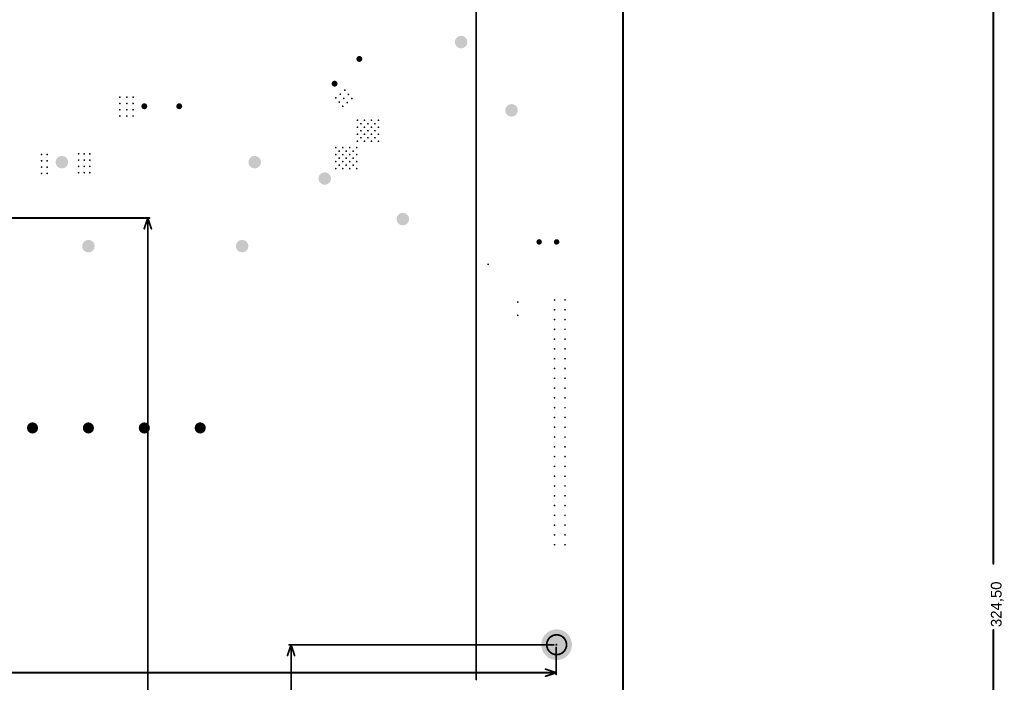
# Model space of a CAD drawing. Header units: inches. Extents: x -0.1 to 14.1, y -0.4 to 13.9.
# Tile 15 of 16: x 8.6 to 14.1, y 5.9 to 9.6. Entities that reach past the tile are written whole.
import ezdxf

# ---------------------------------------------------------------- set-up
doc = ezdxf.new("R2010")
doc.units = ezdxf.units.IN
doc.header["$MEASUREMENT"] = 0
for name, color, linetype in [('Mechanical32', 56, 'Continuous'), ('PadHoleLayer', 156, 'Continuous'), ('ViaHoleLayer', 16, 'Continuous')]:
    doc.layers.add(name, color=color, linetype=linetype)
doc.styles.add('Arial', font='txt', dxfattribs={"height": 0.2})

# ---------------------------------------------------------------- blocks, each defined once
blk = doc.blocks.new('FP_FTR_K3AB012W_WG_PTH_RELAY_30MM1_15MM7_MFG_52')
at = {"layer": 'PadHoleLayer'}
h = blk.add_hatch(color=156, dxfattribs=at)
edge = h.paths.add_edge_path()
edge.add_arc((-0.4724, 0.2264), 0.0354, 0, 360)
h = blk.add_hatch(color=156, dxfattribs=at)
edge = h.paths.add_edge_path()
edge.add_arc((0.3937, 0.2264), 0.0354, 0, 360)
h = blk.add_hatch(color=156, dxfattribs=at)
edge = h.paths.add_edge_path()
edge.add_arc((-0.5433, -0.2461), 0.0354, 0, 360)
h = blk.add_hatch(color=156, dxfattribs=at)
edge = h.paths.add_edge_path()
edge.add_arc((0.5433, -0.2461), 0.0354, 0, 360)
blk = doc.blocks.new('FP_FTR_K3AB012W_WG_PTH_RELAY_30MM1_15MM7_MFG_53')
at = {"layer": 'PadHoleLayer'}
h = blk.add_hatch(color=156, dxfattribs=at)
edge = h.paths.add_edge_path()
edge.add_arc((-0.4724, 0.2264), 0.0354, 0, 360)
h = blk.add_hatch(color=156, dxfattribs=at)
edge = h.paths.add_edge_path()
edge.add_arc((0.3937, 0.2264), 0.0354, 0, 360)
h = blk.add_hatch(color=156, dxfattribs=at)
edge = h.paths.add_edge_path()
edge.add_arc((-0.5433, -0.2461), 0.0354, 0, 360)
h = blk.add_hatch(color=156, dxfattribs=at)
edge = h.paths.add_edge_path()
edge.add_arc((0.5433, -0.2461), 0.0354, 0, 360)
blk = doc.blocks.new('FP_B181179_V0_D6938_PTH8_MFG_539')
at = {"layer": 'PadHoleLayer'}
h = blk.add_hatch(color=156, dxfattribs=at)
edge = h.paths.add_edge_path()
edge.add_arc((-0.8661, 0.4724), 0.0315, 0, 360)
h = blk.add_hatch(color=156, dxfattribs=at)
edge = h.paths.add_edge_path()
edge.add_arc((0.8661, 0.4724), 0.0315, 0, 360)
h = blk.add_hatch(color=156, dxfattribs=at)
edge = h.paths.add_edge_path()
edge.add_arc((-0.8661, 0.1575), 0.0315, 0, 360)
h = blk.add_hatch(color=156, dxfattribs=at)
edge = h.paths.add_edge_path()
edge.add_arc((0.8661, 0.1575), 0.0315, 0, 360)
h = blk.add_hatch(color=156, dxfattribs=at)
edge = h.paths.add_edge_path()
edge.add_arc((-0.8661, -0.1575), 0.0315, 0, 360)
h = blk.add_hatch(color=156, dxfattribs=at)
edge = h.paths.add_edge_path()
edge.add_arc((0.8661, -0.1575), 0.0315, 0, 360)
h = blk.add_hatch(color=156, dxfattribs=at)
edge = h.paths.add_edge_path()
edge.add_arc((-0.8661, -0.4724), 0.0315, 0, 360)
h = blk.add_hatch(color=156, dxfattribs=at)
edge = h.paths.add_edge_path()
edge.add_arc((0.8661, -0.4724), 0.0315, 0, 360)
blk = doc.blocks.new('FP_9774030960R_SPACER_MFG_B_799')
at = {"layer": 'PadHoleLayer'}
h = blk.add_hatch(color=156, dxfattribs=at)
edge = h.paths.add_edge_path()
edge.add_arc((0, 0), 0.0866, 0, 360)
blk = doc.blocks.new('FP_PTCEL13R600LBE_RADIAL_MFG_946')
at = {"layer": 'PadHoleLayer'}
h = blk.add_hatch(color=156, dxfattribs=at)
edge = h.paths.add_edge_path()
edge.add_arc((-0.0984, 0), 0.0167, 0, 360)
h = blk.add_hatch(color=156, dxfattribs=at)
edge = h.paths.add_edge_path()
edge.add_arc((0.0984, 0), 0.0167, 0, 360)
blk = doc.blocks.new('FP_PTCEL13R600LBE_RADIAL_MFG_947')
at = {"layer": 'PadHoleLayer'}
h = blk.add_hatch(color=156, dxfattribs=at)
edge = h.paths.add_edge_path()
edge.add_arc((-0.0984, 0), 0.0167, 0, 360)
h = blk.add_hatch(color=156, dxfattribs=at)
edge = h.paths.add_edge_path()
edge.add_arc((0.0984, 0), 0.0167, 0, 360)
blk = doc.blocks.new('FM_630_1120_1144')
at = {"layer": 'PadHoleLayer'}
h = blk.add_hatch(color=156, dxfattribs=at)
edge = h.paths.add_edge_path()
edge.add_arc((-0.0492, 0), 0.0155, 0, 360)
h = blk.add_hatch(color=156, dxfattribs=at)
edge = h.paths.add_edge_path()
edge.add_arc((0.0492, 0), 0.0155, 0, 360)

msp = doc.modelspace()

# ---------------------------------------------------------------- hatches: boundary and pattern name
at = {"layer": 'ViaHoleLayer'}
h = msp.add_hatch(color=16, dxfattribs=at)
edge = h.paths.add_edge_path()
edge.add_arc((10.4213, 9.2244), 0.005, 0, 360)
h = msp.add_hatch(color=16, dxfattribs=at)
edge = h.paths.add_edge_path()
edge.add_arc((9.1535, 9.185), 0.005, 0, 360)
h = msp.add_hatch(color=16, dxfattribs=at)
edge = h.paths.add_edge_path()
edge.add_arc((9.1535, 9.1496), 0.005, 0, 360)
h = msp.add_hatch(color=16, dxfattribs=at)
edge = h.paths.add_edge_path()
edge.add_arc((9.1929, 9.185), 0.005, 0, 360)
h = msp.add_hatch(color=16, dxfattribs=at)
edge = h.paths.add_edge_path()
edge.add_arc((9.1929, 9.1496), 0.005, 0, 360)
h = msp.add_hatch(color=16, dxfattribs=at)
edge = h.paths.add_edge_path()
edge.add_arc((9.2283, 9.185), 0.005, 0, 360)
h = msp.add_hatch(color=16, dxfattribs=at)
edge = h.paths.add_edge_path()
edge.add_arc((9.2283, 9.1496), 0.005, 0, 360)
h = msp.add_hatch(color=16, dxfattribs=at)
edge = h.paths.add_edge_path()
edge.add_arc((10.3701, 9.1811), 0.005, 0, 360)
h = msp.add_hatch(color=16, dxfattribs=at)
edge = h.paths.add_edge_path()
edge.add_arc((10.3898, 9.1575), 0.005, 0, 360)
h = msp.add_hatch(color=16, dxfattribs=at)
edge = h.paths.add_edge_path()
edge.add_arc((10.3952, 9.2015), 0.005, 0, 360)
h = msp.add_hatch(color=16, dxfattribs=at)
edge = h.paths.add_edge_path()
edge.add_arc((10.4149, 9.1779), 0.005, 0, 360)
h = msp.add_hatch(color=16, dxfattribs=at)
edge = h.paths.add_edge_path()
edge.add_arc((10.4346, 9.1543), 0.005, 0, 360)
h = msp.add_hatch(color=16, dxfattribs=at)
edge = h.paths.add_edge_path()
edge.add_arc((10.4409, 9.2008), 0.005, 0, 360)
h = msp.add_hatch(color=16, dxfattribs=at)
edge = h.paths.add_edge_path()
edge.add_arc((10.4606, 9.1772), 0.005, 0, 360)
h = msp.add_hatch(color=16, dxfattribs=at)
edge = h.paths.add_edge_path()
edge.add_arc((9.1535, 9.1142), 0.005, 0, 360)
h = msp.add_hatch(color=16, dxfattribs=at)
edge = h.paths.add_edge_path()
edge.add_arc((9.1929, 9.1142), 0.005, 0, 360)
h = msp.add_hatch(color=16, dxfattribs=at)
edge = h.paths.add_edge_path()
edge.add_arc((9.2283, 9.1142), 0.005, 0, 360)
h = msp.add_hatch(color=16, dxfattribs=at)
edge = h.paths.add_edge_path()
edge.add_arc((10.4094, 9.1339), 0.005, 0, 360)
h = msp.add_hatch(color=16, dxfattribs=at)
edge = h.paths.add_edge_path()
edge.add_arc((9.1535, 9.0787), 0.005, 0, 360)
h = msp.add_hatch(color=16, dxfattribs=at)
edge = h.paths.add_edge_path()
edge.add_arc((9.1929, 9.0787), 0.005, 0, 360)
h = msp.add_hatch(color=16, dxfattribs=at)
edge = h.paths.add_edge_path()
edge.add_arc((9.2283, 9.0787), 0.005, 0, 360)
h = msp.add_hatch(color=16, dxfattribs=at)
edge = h.paths.add_edge_path()
edge.add_arc((10.4921, 9.0551), 0.005, 0, 360)
h = msp.add_hatch(color=16, dxfattribs=at)
edge = h.paths.add_edge_path()
edge.add_arc((10.5315, 9.0551), 0.005, 0, 360)
h = msp.add_hatch(color=16, dxfattribs=at)
edge = h.paths.add_edge_path()
edge.add_arc((10.5709, 9.0551), 0.005, 0, 360)
h = msp.add_hatch(color=16, dxfattribs=at)
edge = h.paths.add_edge_path()
edge.add_arc((10.6102, 9.0551), 0.005, 0, 360)
h = msp.add_hatch(color=16, dxfattribs=at)
edge = h.paths.add_edge_path()
edge.add_arc((10.4921, 9.0157), 0.005, 0, 360)
h = msp.add_hatch(color=16, dxfattribs=at)
edge = h.paths.add_edge_path()
edge.add_arc((10.5118, 9.0354), 0.005, 0, 360)
h = msp.add_hatch(color=16, dxfattribs=at)
edge = h.paths.add_edge_path()
edge.add_arc((10.5118, 8.9961), 0.005, 0, 360)
h = msp.add_hatch(color=16, dxfattribs=at)
edge = h.paths.add_edge_path()
edge.add_arc((10.5315, 9.0157), 0.005, 0, 360)
h = msp.add_hatch(color=16, dxfattribs=at)
edge = h.paths.add_edge_path()
edge.add_arc((10.5512, 9.0354), 0.005, 0, 360)
h = msp.add_hatch(color=16, dxfattribs=at)
edge = h.paths.add_edge_path()
edge.add_arc((10.5512, 8.9961), 0.005, 0, 360)
h = msp.add_hatch(color=16, dxfattribs=at)
edge = h.paths.add_edge_path()
edge.add_arc((10.5709, 9.0157), 0.005, 0, 360)
h = msp.add_hatch(color=16, dxfattribs=at)
edge = h.paths.add_edge_path()
edge.add_arc((10.5906, 9.0354), 0.005, 0, 360)
h = msp.add_hatch(color=16, dxfattribs=at)
edge = h.paths.add_edge_path()
edge.add_arc((10.5906, 8.9961), 0.005, 0, 360)
h = msp.add_hatch(color=16, dxfattribs=at)
edge = h.paths.add_edge_path()
edge.add_arc((10.6102, 9.0157), 0.005, 0, 360)
h = msp.add_hatch(color=16, dxfattribs=at)
edge = h.paths.add_edge_path()
edge.add_arc((10.4921, 8.9764), 0.005, 0, 360)
h = msp.add_hatch(color=16, dxfattribs=at)
edge = h.paths.add_edge_path()
edge.add_arc((10.4921, 8.937), 0.005, 0, 360)
h = msp.add_hatch(color=16, dxfattribs=at)
edge = h.paths.add_edge_path()
edge.add_arc((10.5118, 8.9567), 0.005, 0, 360)
h = msp.add_hatch(color=16, dxfattribs=at)
edge = h.paths.add_edge_path()
edge.add_arc((10.5315, 8.9764), 0.005, 0, 360)
h = msp.add_hatch(color=16, dxfattribs=at)
edge = h.paths.add_edge_path()
edge.add_arc((10.5315, 8.937), 0.005, 0, 360)
h = msp.add_hatch(color=16, dxfattribs=at)
edge = h.paths.add_edge_path()
edge.add_arc((10.5512, 8.9567), 0.005, 0, 360)
h = msp.add_hatch(color=16, dxfattribs=at)
edge = h.paths.add_edge_path()
edge.add_arc((10.5709, 8.9764), 0.005, 0, 360)
h = msp.add_hatch(color=16, dxfattribs=at)
edge = h.paths.add_edge_path()
edge.add_arc((10.5709, 8.937), 0.005, 0, 360)
h = msp.add_hatch(color=16, dxfattribs=at)
edge = h.paths.add_edge_path()
edge.add_arc((10.5906, 8.9567), 0.005, 0, 360)
h = msp.add_hatch(color=16, dxfattribs=at)
edge = h.paths.add_edge_path()
edge.add_arc((10.6102, 8.9764), 0.005, 0, 360)
h = msp.add_hatch(color=16, dxfattribs=at)
edge = h.paths.add_edge_path()
edge.add_arc((10.6102, 8.937), 0.005, 0, 360)
h = msp.add_hatch(color=16, dxfattribs=at)
edge = h.paths.add_edge_path()
edge.add_arc((10.3697, 8.901), 0.005, 0, 360)
h = msp.add_hatch(color=16, dxfattribs=at)
edge = h.paths.add_edge_path()
edge.add_arc((10.3894, 8.8813), 0.005, 0, 360)
h = msp.add_hatch(color=16, dxfattribs=at)
edge = h.paths.add_edge_path()
edge.add_arc((10.4091, 8.901), 0.005, 0, 360)
h = msp.add_hatch(color=16, dxfattribs=at)
edge = h.paths.add_edge_path()
edge.add_arc((10.4288, 8.8813), 0.005, 0, 360)
h = msp.add_hatch(color=16, dxfattribs=at)
edge = h.paths.add_edge_path()
edge.add_arc((10.4484, 8.901), 0.005, 0, 360)
h = msp.add_hatch(color=16, dxfattribs=at)
edge = h.paths.add_edge_path()
edge.add_arc((10.4681, 8.8813), 0.005, 0, 360)
h = msp.add_hatch(color=16, dxfattribs=at)
edge = h.paths.add_edge_path()
edge.add_arc((10.4878, 8.901), 0.005, 0, 360)
h = msp.add_hatch(color=16, dxfattribs=at)
edge = h.paths.add_edge_path()
edge.add_arc((8.7126, 8.8622), 0.005, 0, 360)
h = msp.add_hatch(color=16, dxfattribs=at)
edge = h.paths.add_edge_path()
edge.add_arc((8.7126, 8.8268), 0.005, 0, 360)
h = msp.add_hatch(color=16, dxfattribs=at)
edge = h.paths.add_edge_path()
edge.add_arc((8.7441, 8.8622), 0.005, 0, 360)
h = msp.add_hatch(color=16, dxfattribs=at)
edge = h.paths.add_edge_path()
edge.add_arc((8.7441, 8.8268), 0.005, 0, 360)
h = msp.add_hatch(color=16, dxfattribs=at)
edge = h.paths.add_edge_path()
edge.add_arc((8.9213, 8.8661), 0.005, 0, 360)
h = msp.add_hatch(color=16, dxfattribs=at)
edge = h.paths.add_edge_path()
edge.add_arc((8.9213, 8.8307), 0.005, 0, 360)
h = msp.add_hatch(color=16, dxfattribs=at)
edge = h.paths.add_edge_path()
edge.add_arc((8.9528, 8.8661), 0.005, 0, 360)
h = msp.add_hatch(color=16, dxfattribs=at)
edge = h.paths.add_edge_path()
edge.add_arc((8.9528, 8.8307), 0.005, 0, 360)
h = msp.add_hatch(color=16, dxfattribs=at)
edge = h.paths.add_edge_path()
edge.add_arc((8.9843, 8.8661), 0.005, 0, 360)
h = msp.add_hatch(color=16, dxfattribs=at)
edge = h.paths.add_edge_path()
edge.add_arc((8.9843, 8.8307), 0.005, 0, 360)
h = msp.add_hatch(color=16, dxfattribs=at)
edge = h.paths.add_edge_path()
edge.add_arc((10.3697, 8.8616), 0.005, 0, 360)
h = msp.add_hatch(color=16, dxfattribs=at)
edge = h.paths.add_edge_path()
edge.add_arc((10.3697, 8.8222), 0.005, 0, 360)
h = msp.add_hatch(color=16, dxfattribs=at)
edge = h.paths.add_edge_path()
edge.add_arc((10.3894, 8.8419), 0.005, 0, 360)
h = msp.add_hatch(color=16, dxfattribs=at)
edge = h.paths.add_edge_path()
edge.add_arc((10.4091, 8.8616), 0.005, 0, 360)
h = msp.add_hatch(color=16, dxfattribs=at)
edge = h.paths.add_edge_path()
edge.add_arc((10.4091, 8.8222), 0.005, 0, 360)
h = msp.add_hatch(color=16, dxfattribs=at)
edge = h.paths.add_edge_path()
edge.add_arc((10.4288, 8.8419), 0.005, 0, 360)
h = msp.add_hatch(color=16, dxfattribs=at)
edge = h.paths.add_edge_path()
edge.add_arc((10.4484, 8.8616), 0.005, 0, 360)
h = msp.add_hatch(color=16, dxfattribs=at)
edge = h.paths.add_edge_path()
edge.add_arc((10.4484, 8.8222), 0.005, 0, 360)
h = msp.add_hatch(color=16, dxfattribs=at)
edge = h.paths.add_edge_path()
edge.add_arc((10.4681, 8.8419), 0.005, 0, 360)
h = msp.add_hatch(color=16, dxfattribs=at)
edge = h.paths.add_edge_path()
edge.add_arc((10.4878, 8.8616), 0.005, 0, 360)
h = msp.add_hatch(color=16, dxfattribs=at)
edge = h.paths.add_edge_path()
edge.add_arc((10.4878, 8.8222), 0.005, 0, 360)
h = msp.add_hatch(color=16, dxfattribs=at)
edge = h.paths.add_edge_path()
edge.add_arc((8.7126, 8.7913), 0.005, 0, 360)
h = msp.add_hatch(color=16, dxfattribs=at)
edge = h.paths.add_edge_path()
edge.add_arc((8.7441, 8.7913), 0.005, 0, 360)
h = msp.add_hatch(color=16, dxfattribs=at)
edge = h.paths.add_edge_path()
edge.add_arc((8.9213, 8.7953), 0.005, 0, 360)
h = msp.add_hatch(color=16, dxfattribs=at)
edge = h.paths.add_edge_path()
edge.add_arc((8.9213, 8.7598), 0.005, 0, 360)
h = msp.add_hatch(color=16, dxfattribs=at)
edge = h.paths.add_edge_path()
edge.add_arc((8.9528, 8.7953), 0.005, 0, 360)
h = msp.add_hatch(color=16, dxfattribs=at)
edge = h.paths.add_edge_path()
edge.add_arc((8.9528, 8.7598), 0.005, 0, 360)
h = msp.add_hatch(color=16, dxfattribs=at)
edge = h.paths.add_edge_path()
edge.add_arc((8.9843, 8.7953), 0.005, 0, 360)
h = msp.add_hatch(color=16, dxfattribs=at)
edge = h.paths.add_edge_path()
edge.add_arc((8.9843, 8.7598), 0.005, 0, 360)
h = msp.add_hatch(color=16, dxfattribs=at)
edge = h.paths.add_edge_path()
edge.add_arc((10.3697, 8.7829), 0.005, 0, 360)
h = msp.add_hatch(color=16, dxfattribs=at)
edge = h.paths.add_edge_path()
edge.add_arc((10.3894, 8.8025), 0.005, 0, 360)
h = msp.add_hatch(color=16, dxfattribs=at)
edge = h.paths.add_edge_path()
edge.add_arc((10.4091, 8.7829), 0.005, 0, 360)
h = msp.add_hatch(color=16, dxfattribs=at)
edge = h.paths.add_edge_path()
edge.add_arc((10.4288, 8.8025), 0.005, 0, 360)
h = msp.add_hatch(color=16, dxfattribs=at)
edge = h.paths.add_edge_path()
edge.add_arc((10.4484, 8.7829), 0.005, 0, 360)
h = msp.add_hatch(color=16, dxfattribs=at)
edge = h.paths.add_edge_path()
edge.add_arc((10.4681, 8.8025), 0.005, 0, 360)
h = msp.add_hatch(color=16, dxfattribs=at)
edge = h.paths.add_edge_path()
edge.add_arc((10.4878, 8.7829), 0.005, 0, 360)
h = msp.add_hatch(color=16, dxfattribs=at)
edge = h.paths.add_edge_path()
edge.add_arc((8.7126, 8.7559), 0.005, 0, 360)
h = msp.add_hatch(color=16, dxfattribs=at)
edge = h.paths.add_edge_path()
edge.add_arc((8.7441, 8.7559), 0.005, 0, 360)
h = msp.add_hatch(color=16, dxfattribs=at)
edge = h.paths.add_edge_path()
edge.add_arc((11.2283, 8.2441), 0.005, 0, 360)
h = msp.add_hatch(color=16, dxfattribs=at)
edge = h.paths.add_edge_path()
edge.add_arc((11.6024, 8.0433), 0.005, 0, 360)
h = msp.add_hatch(color=16, dxfattribs=at)
edge = h.paths.add_edge_path()
edge.add_arc((11.6614, 8.0433), 0.005, 0, 360)
h = msp.add_hatch(color=16, dxfattribs=at)
edge = h.paths.add_edge_path()
edge.add_arc((11.3955, 8.0315), 0.005, 0, 360)
h = msp.add_hatch(color=16, dxfattribs=at)
edge = h.paths.add_edge_path()
edge.add_arc((11.6024, 7.9882), 0.005, 0, 360)
h = msp.add_hatch(color=16, dxfattribs=at)
edge = h.paths.add_edge_path()
edge.add_arc((11.6614, 7.9882), 0.005, 0, 360)
h = msp.add_hatch(color=16, dxfattribs=at)
edge = h.paths.add_edge_path()
edge.add_arc((11.3955, 7.9567), 0.005, 0, 360)
h = msp.add_hatch(color=16, dxfattribs=at)
edge = h.paths.add_edge_path()
edge.add_arc((11.6024, 7.9331), 0.005, 0, 360)
h = msp.add_hatch(color=16, dxfattribs=at)
edge = h.paths.add_edge_path()
edge.add_arc((11.6614, 7.9331), 0.005, 0, 360)
h = msp.add_hatch(color=16, dxfattribs=at)
edge = h.paths.add_edge_path()
edge.add_arc((11.6024, 7.878), 0.005, 0, 360)
h = msp.add_hatch(color=16, dxfattribs=at)
edge = h.paths.add_edge_path()
edge.add_arc((11.6614, 7.878), 0.005, 0, 360)
h = msp.add_hatch(color=16, dxfattribs=at)
edge = h.paths.add_edge_path()
edge.add_arc((11.6024, 7.8228), 0.005, 0, 360)
h = msp.add_hatch(color=16, dxfattribs=at)
edge = h.paths.add_edge_path()
edge.add_arc((11.6614, 7.8228), 0.005, 0, 360)
h = msp.add_hatch(color=16, dxfattribs=at)
edge = h.paths.add_edge_path()
edge.add_arc((11.6024, 7.7677), 0.005, 0, 360)
h = msp.add_hatch(color=16, dxfattribs=at)
edge = h.paths.add_edge_path()
edge.add_arc((11.6614, 7.7677), 0.005, 0, 360)
h = msp.add_hatch(color=16, dxfattribs=at)
edge = h.paths.add_edge_path()
edge.add_arc((11.6024, 7.7126), 0.005, 0, 360)
h = msp.add_hatch(color=16, dxfattribs=at)
edge = h.paths.add_edge_path()
edge.add_arc((11.6614, 7.7126), 0.005, 0, 360)
h = msp.add_hatch(color=16, dxfattribs=at)
edge = h.paths.add_edge_path()
edge.add_arc((11.6024, 7.6575), 0.005, 0, 360)
h = msp.add_hatch(color=16, dxfattribs=at)
edge = h.paths.add_edge_path()
edge.add_arc((11.6614, 7.6575), 0.005, 0, 360)
h = msp.add_hatch(color=16, dxfattribs=at)
edge = h.paths.add_edge_path()
edge.add_arc((11.6024, 7.6024), 0.005, 0, 360)
h = msp.add_hatch(color=16, dxfattribs=at)
edge = h.paths.add_edge_path()
edge.add_arc((11.6614, 7.6024), 0.005, 0, 360)
h = msp.add_hatch(color=16, dxfattribs=at)
edge = h.paths.add_edge_path()
edge.add_arc((11.6024, 7.5472), 0.005, 0, 360)
h = msp.add_hatch(color=16, dxfattribs=at)
edge = h.paths.add_edge_path()
edge.add_arc((11.6614, 7.5472), 0.005, 0, 360)
h = msp.add_hatch(color=16, dxfattribs=at)
edge = h.paths.add_edge_path()
edge.add_arc((11.6024, 7.4921), 0.005, 0, 360)
h = msp.add_hatch(color=16, dxfattribs=at)
edge = h.paths.add_edge_path()
edge.add_arc((11.6614, 7.4921), 0.005, 0, 360)
h = msp.add_hatch(color=16, dxfattribs=at)
edge = h.paths.add_edge_path()
edge.add_arc((11.6024, 7.437), 0.005, 0, 360)
h = msp.add_hatch(color=16, dxfattribs=at)
edge = h.paths.add_edge_path()
edge.add_arc((11.6614, 7.437), 0.005, 0, 360)
h = msp.add_hatch(color=16, dxfattribs=at)
edge = h.paths.add_edge_path()
edge.add_arc((11.6024, 7.3819), 0.005, 0, 360)
h = msp.add_hatch(color=16, dxfattribs=at)
edge = h.paths.add_edge_path()
edge.add_arc((11.6614, 7.3819), 0.005, 0, 360)
h = msp.add_hatch(color=16, dxfattribs=at)
edge = h.paths.add_edge_path()
edge.add_arc((11.6024, 7.3268), 0.005, 0, 360)
h = msp.add_hatch(color=16, dxfattribs=at)
edge = h.paths.add_edge_path()
edge.add_arc((11.6614, 7.3268), 0.005, 0, 360)
h = msp.add_hatch(color=16, dxfattribs=at)
edge = h.paths.add_edge_path()
edge.add_arc((11.6024, 7.2717), 0.005, 0, 360)
h = msp.add_hatch(color=16, dxfattribs=at)
edge = h.paths.add_edge_path()
edge.add_arc((11.6614, 7.2717), 0.005, 0, 360)
h = msp.add_hatch(color=16, dxfattribs=at)
edge = h.paths.add_edge_path()
edge.add_arc((11.6024, 7.2165), 0.005, 0, 360)
h = msp.add_hatch(color=16, dxfattribs=at)
edge = h.paths.add_edge_path()
edge.add_arc((11.6614, 7.2165), 0.005, 0, 360)
h = msp.add_hatch(color=16, dxfattribs=at)
edge = h.paths.add_edge_path()
edge.add_arc((11.6024, 7.1614), 0.005, 0, 360)
h = msp.add_hatch(color=16, dxfattribs=at)
edge = h.paths.add_edge_path()
edge.add_arc((11.6614, 7.1614), 0.005, 0, 360)
h = msp.add_hatch(color=16, dxfattribs=at)
edge = h.paths.add_edge_path()
edge.add_arc((11.6024, 7.1063), 0.005, 0, 360)
h = msp.add_hatch(color=16, dxfattribs=at)
edge = h.paths.add_edge_path()
edge.add_arc((11.6614, 7.1063), 0.005, 0, 360)
h = msp.add_hatch(color=16, dxfattribs=at)
edge = h.paths.add_edge_path()
edge.add_arc((11.6024, 7.0512), 0.005, 0, 360)
h = msp.add_hatch(color=16, dxfattribs=at)
edge = h.paths.add_edge_path()
edge.add_arc((11.6614, 7.0512), 0.005, 0, 360)
h = msp.add_hatch(color=16, dxfattribs=at)
edge = h.paths.add_edge_path()
edge.add_arc((11.6024, 6.9961), 0.005, 0, 360)
h = msp.add_hatch(color=16, dxfattribs=at)
edge = h.paths.add_edge_path()
edge.add_arc((11.6614, 6.9961), 0.005, 0, 360)
h = msp.add_hatch(color=16, dxfattribs=at)
edge = h.paths.add_edge_path()
edge.add_arc((11.6024, 6.9409), 0.005, 0, 360)
h = msp.add_hatch(color=16, dxfattribs=at)
edge = h.paths.add_edge_path()
edge.add_arc((11.6614, 6.9409), 0.005, 0, 360)
h = msp.add_hatch(color=16, dxfattribs=at)
edge = h.paths.add_edge_path()
edge.add_arc((11.6024, 6.8858), 0.005, 0, 360)
h = msp.add_hatch(color=16, dxfattribs=at)
edge = h.paths.add_edge_path()
edge.add_arc((11.6614, 6.8858), 0.005, 0, 360)
h = msp.add_hatch(color=16, dxfattribs=at)
edge = h.paths.add_edge_path()
edge.add_arc((11.6024, 6.8307), 0.005, 0, 360)
h = msp.add_hatch(color=16, dxfattribs=at)
edge = h.paths.add_edge_path()
edge.add_arc((11.6614, 6.8307), 0.005, 0, 360)
h = msp.add_hatch(color=16, dxfattribs=at)
edge = h.paths.add_edge_path()
edge.add_arc((11.6024, 6.7756), 0.005, 0, 360)
h = msp.add_hatch(color=16, dxfattribs=at)
edge = h.paths.add_edge_path()
edge.add_arc((11.6614, 6.7756), 0.005, 0, 360)
h = msp.add_hatch(color=16, dxfattribs=at)
edge = h.paths.add_edge_path()
edge.add_arc((11.6024, 6.7205), 0.005, 0, 360)
h = msp.add_hatch(color=16, dxfattribs=at)
edge = h.paths.add_edge_path()
edge.add_arc((11.6614, 6.7205), 0.005, 0, 360)
h = msp.add_hatch(color=16, dxfattribs=at)
edge = h.paths.add_edge_path()
edge.add_arc((11.6024, 6.6654), 0.005, 0, 360)
h = msp.add_hatch(color=16, dxfattribs=at)
edge = h.paths.add_edge_path()
edge.add_arc((11.6614, 6.6654), 0.005, 0, 360)

# ---------------------------------------------------------------- linework, layer by layer
at = {"layer": 'Mechanical32'}
for points in [[(11.9882, 0, 0.01, 0.01, 0), (11.9882, 12.7756, 0.01, 0.01, 0)], [(14.0748, 6.5577, 0.01, 0.01, 0), (14.0748, 12.7756, 0.01, 0.01, 0)], [(11.1614, 5.9064, 0.01, 0.01, 0), (11.1614, 11.6528, 0.01, 0.01, 0)], [(7.2573, 8.5046, 0.01, 0.01, 0), (9.321, 8.5046, 0.01, 0.01, 0)], [(9.291, 8.4446, 0.01, 0.01, 0), (9.311, 8.5046, 0.01, 0.01, 0)], [(9.311, 8.5046, 0.01, 0.01, 0), (9.331, 8.4446, 0.01, 0.01, 0)], [(9.311, 4.3273, 0.01, 0.01, 0), (9.311, 8.5046, 0.01, 0.01, 0)], [(14.0748, 0, 0.01, 0.01, 0), (14.0748, 6.1859, 0.01, 0.01, 0)], [(10.0981, 6.0417, 0.01, 0.01, 0), (10.1181, 6.1017, 0.01, 0.01, 0)], [(10.1081, 6.1017, 0.01, 0.01, 0), (11.5975, 6.1017, 0.01, 0.01, 0)], [(10.1181, 6.1017, 0.01, 0.01, 0), (10.1381, 6.0417, 0.01, 0.01, 0)], [(10.1181, 3.1258, 0.01, 0.01, 0), (10.1181, 6.1017, 0.01, 0.01, 0)], [(11.6122, 5.9349, 0.01, 0.01, 0), (11.6122, 6.0874, 0.01, 0.01, 0)], [(5.8861, 5.9449, 0.01, 0.01, 0), (11.6122, 5.9449, 0.01, 0.01, 0)], [(11.5522, 5.9649, 0.01, 0.01, 0), (11.6122, 5.9449, 0.01, 0.01, 0)], [(11.5522, 5.9249, 0.01, 0.01, 0), (11.6122, 5.9449, 0.01, 0.01, 0)]]:
    msp.add_lwpolyline(points, format="xyseb", dxfattribs=at)
for points in [[(9.3085, 8.5046, 0.005, 0.005, 1), (9.3135, 8.5046, 0.005, 0.005, 1)], [(9.3085, 8.5046, 0.005, 0.005, 1), (9.3135, 8.5046, 0.005, 0.005, 1)], [(9.3085, 8.5046, 0.005, 0.005, 1), (9.3135, 8.5046, 0.005, 0.005, 1)], [(9.3185, 8.5046, 0.005, 0.005, 1), (9.3235, 8.5046, 0.005, 0.005, 1)], [(9.2885, 8.4446, 0.005, 0.005, 1), (9.2935, 8.4446, 0.005, 0.005, 1)], [(9.3285, 8.4446, 0.005, 0.005, 1), (9.3335, 8.4446, 0.005, 0.005, 1)], [(14.0723, 6.5577, 0.005, 0.005, 1), (14.0773, 6.5577, 0.005, 0.005, 1)], [(11.6699, 6.1024, 0.00984, 0.00984, 1), (11.5585, 6.1024, 0.00984, 0.00984, 1)], [(14.0723, 6.1859, 0.005, 0.005, 1), (14.0773, 6.1859, 0.005, 0.005, 1)], [(10.1056, 6.1017, 0.005, 0.005, 1), (10.1106, 6.1017, 0.005, 0.005, 1)], [(10.1156, 6.1017, 0.005, 0.005, 1), (10.1206, 6.1017, 0.005, 0.005, 1)], [(10.1156, 6.1017, 0.005, 0.005, 1), (10.1206, 6.1017, 0.005, 0.005, 1)], [(10.1156, 6.1017, 0.005, 0.005, 1), (10.1206, 6.1017, 0.005, 0.005, 1)], [(11.556, 6.1024, 0.00492, 0.00492, 1), (11.561, 6.1024, 0.00492, 0.00492, 1)], [(11.595, 6.1017, 0.005, 0.005, 1), (11.6, 6.1017, 0.005, 0.005, 1)], [(11.6142, 6.1024, 0.00984, 0.00984, 1), (11.6122, 6.1024, 0.00984, 0.00984, 1)], [(11.6097, 6.1024, 0.00492, 0.00492, 1), (11.6146, 6.1024, 0.00492, 0.00492, 1)], [(11.6117, 6.1024, 0.00492, 0.00492, 1), (11.6166, 6.1024, 0.00492, 0.00492, 1)], [(11.6674, 6.1024, 0.00492, 0.00492, 1), (11.6723, 6.1024, 0.00492, 0.00492, 1)], [(10.0956, 6.0417, 0.005, 0.005, 1), (10.1006, 6.0417, 0.005, 0.005, 1)], [(10.1356, 6.0417, 0.005, 0.005, 1), (10.1406, 6.0417, 0.005, 0.005, 1)], [(11.6097, 6.0874, 0.005, 0.005, 1), (11.6147, 6.0874, 0.005, 0.005, 1)], [(11.5497, 5.9649, 0.005, 0.005, 1), (11.5547, 5.9649, 0.005, 0.005, 1)], [(11.6097, 5.9449, 0.005, 0.005, 1), (11.6147, 5.9449, 0.005, 0.005, 1)], [(11.6097, 5.9449, 0.005, 0.005, 1), (11.6147, 5.9449, 0.005, 0.005, 1)], [(11.6097, 5.9449, 0.005, 0.005, 1), (11.6147, 5.9449, 0.005, 0.005, 1)], [(11.6097, 5.9349, 0.005, 0.005, 1), (11.6147, 5.9349, 0.005, 0.005, 1)], [(11.1589, 5.9064, 0.005, 0.005, 1), (11.1639, 5.9064, 0.005, 0.005, 1)], [(11.5497, 5.9249, 0.005, 0.005, 1), (11.5547, 5.9249, 0.005, 0.005, 1)]]:
    msp.add_lwpolyline(points, format="xyseb", close=True, dxfattribs=at)

# ---------------------------------------------------------------- block references
for name, p, rotation in [('FP_FTR_K3AB012W_WG_PTH_RELAY_30MM1_15MM7_MFG_52', (10.8661, 8.937), 225), ('FP_PTCEL13R600LBE_RADIAL_MFG_946', (10.4331, 9.3307), 45), ('FP_FTR_K3AB012W_WG_PTH_RELAY_30MM1_15MM7_MFG_53', (9.3701, 8.5728), 180), ('FP_B181179_V0_D6938_PTH8_MFG_539', (9.1339, 6.4567), 90), ('FP_9774030960R_SPACER_MFG_B_799', (11.6142, 6.1024), 180)]:
    msp.add_blockref(name, p, dxfattribs=dict(rotation=rotation))
for name, p in [('FP_PTCEL13R600LBE_RADIAL_MFG_947', (9.3898, 9.1339)), ('FM_630_1120_1144', (11.565, 8.3701))]:
    msp.add_blockref(name, p)

# ---------------------------------------------------------------- texts
at = {"layer": 'Mechanical32', "style": 'Arial'}
msp.add_text('324,50', height=0.06, rotation=90, dxfattribs=at).set_placement((14.1208, 6.2019))

doc.saveas('drawing.dxf')
